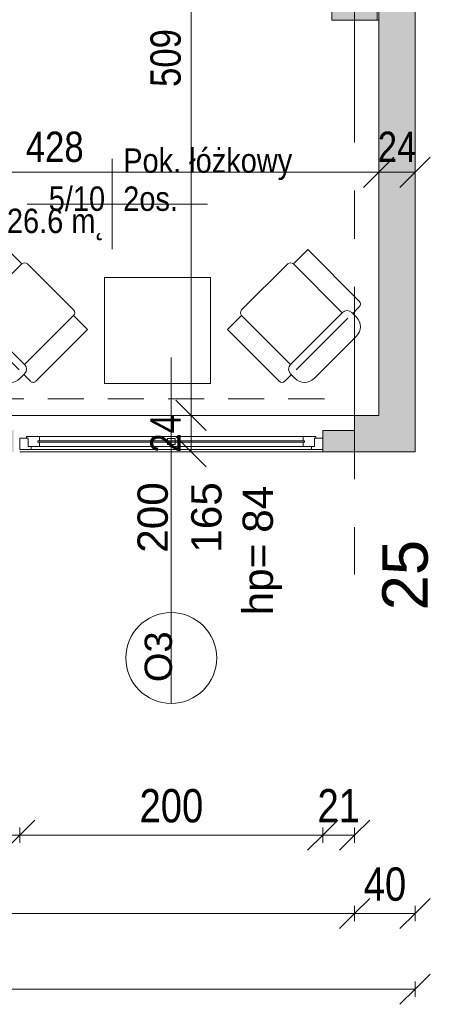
# Model space of a CAD drawing. Header units: centimetres. Extents: x -1631 to 1829, y -257 to 3158.
# Tile 70 of 128: x 966 to 1237, y -257 to 394. Entities that reach past the tile are written whole.
import ezdxf

# ---------------------------------------------------------------- set-up
doc = ezdxf.new("R2010")
doc.units = ezdxf.units.CM
doc.linetypes.add('Oś', pattern=[222.25, 127, -31.75, 31.75, -31.75])
doc.linetypes.add('Ponad', pattern=[39.688, 23.813, -15.875])
for name, color, linetype, lineweight in [('A-ANNO-DIMS', 211, 'Continuous', 13), ('A-ANNO-DIMS-100', 211, 'Continuous', 13), ('A-AREA-IDEN', 2, 'Continuous', 13), ('A-FLOR-OVHD', 1, 'Ponad', 9), ('A-GLAZ', 151, 'Continuous', 13), ('A-GLAZ-IDEN', 152, 'Continuous', 13), ('A-WALL', 113, 'Continuous', 13), ('A-WALL-PATT', 111, 'Continuous', 13), ('I-FURN', 30, 'Continuous', 9), ('S-COLS', 52, 'Continuous', 13), ('S-GRID', 1, 'Continuous', 13), ('S-GRID-IDEN', 1, 'Continuous', 13)]:
    doc.layers.add(name, color=color, linetype=linetype, lineweight=lineweight)
doc.styles.add('Arial Narrow_1', font='ARIALN.TTF', dxfattribs={"height": 22})
doc.styles.add('Arial Narrow_5', font='ARIALN.TTF', dxfattribs={"height": 20})
doc.styles.add('Arial_10', font='arial.ttf', dxfattribs={"height": 20})
doc.styles.add('Arial_11', font='arial.ttf', dxfattribs={"width": 0.85, "height": 23})
doc.styles.add('Arial_13', font='arial.ttf', dxfattribs={"height": 0.2})
doc.styles.add('Arial_7', font='arial.ttf', dxfattribs={"height": 30})
doc.styles.add('Arial_8', font='arial.ttf', dxfattribs={"height": 18})
doc.dimstyles.new('Diagonal_1_100__0_1_', dxfattribs={"dimscale": 30.48, "dimtxt": 22.515481, "dimasz": 0.656168, "dimexe": 0.164042, "dimexo": 0.0625, "dimgap": 0.065617, "dimtad": 1, "dimdec": 1, "dimrnd": 0.1, "dimdsep": 46, "dimtxsty": 'Arial Narrow_1', "dimblk1": 'OBLIQUE', "dimblk2": 'OBLIQUE', "dimsah": 1, "dimcen": 0.09, "dimazin": 0, "dimtfac": 1, "dimtdec": 4, "dimtix": 1, "dimtmove": 0, "dimatfit": 3, "dimfxl": 0.164042, "dimfxlon": 1, "dimtvp": 1, "dimtolj": 1, "dimtzin": 0, "dimarcsym": 2})
doc.dimstyles.new('Diagonal_1_100__0__wewnętrzne_1', dxfattribs={"dimscale": 30.48, "dimtxt": 20.468619, "dimasz": 0.656168, "dimexe": 0.164042, "dimexo": 0.0625, "dimgap": 0.032808, "dimtad": 1, "dimdec": 0, "dimdsep": 46, "dimtxsty": 'Arial Narrow_5', "dimblk1": 'OBLIQUE', "dimblk2": 'OBLIQUE', "dimsah": 1, "dimcen": 0.09, "dimazin": 0, "dimtfac": 1, "dimtdec": 4, "dimtix": 1, "dimtmove": 0, "dimatfit": 3, "dimfxl": 0.164042, "dimfxlon": 1, "dimtvp": 1, "dimtolj": 1, "dimtzin": 0, "dimarcsym": 2})
doc.dimstyles.new('Diagonal_1_100__0__wewnętrzne_2', dxfattribs={"dimscale": 30.48, "dimtxt": 20.468619, "dimasz": 0.656168, "dimexe": 0.164042, "dimexo": 0.0625, "dimgap": 0.032808, "dimtad": 1, "dimdec": 0, "dimdsep": 46, "dimtxsty": 'Arial Narrow_5', "dimblk1": 'OBLIQUE', "dimblk2": 'OBLIQUE', "dimsah": 1, "dimcen": 0.09, "dimazin": 0, "dimtfac": 1, "dimtdec": 4, "dimtix": 1, "dimtmove": 2, "dimatfit": 3, "dimfxl": 0.164042, "dimfxlon": 1, "dimtvp": 1, "dimtolj": 1, "dimtzin": 0, "dimarcsym": 2})

# ---------------------------------------------------------------- blocks, each defined once
blk = doc.blocks.new('M_Concrete-Square-Column - 300 x 300mm-1794509-5_piętro III __10_50 m_ - stan projektowany')
at = {"layer": 'S-COLS', "lineweight": 9}
blk.add_hatch(color=254, dxfattribs=at).paths.add_polyline_path([(15, -15), (15, 15), (-15, 15), (-15, -15)], flags=0)
for p, q in [((15, 15), (-15, 15)), ((-15, 15), (-15, -15)), ((15, -15), (15, 15)), ((-15, -15), (15, -15))]:
    blk.add_line(p, q, dxfattribs=at)
blk = doc.blocks.new('Blat - Blat-1285693-5_piętro III __10_50 m_ - stan projektowany')
at = {"layer": 'I-FURN'}
for p, q in [((0, 70), (0, 0)), ((70, 70), (0, 70)), ((70, 0), (70, 70)), ((0, 0), (70, 0))]:
    blk.add_line(p, q, dxfattribs=at)
blk = doc.blocks.new('fotel - kanapa-2455244-5_piętro III __10_50 m_ - stan projektowany')
at = {"layer": 'I-FURN'}
for p, q in [((-43.88, 33.89), (-4.28, 33.89)), ((-52.65, 21.53), (-58.79, 21.53)), ((-52.65, 20.72), (-52.65, 25.11)), ((-48.26, 21.53), (0, 21.53)), ((4.5, 25.11), (4.5, 20.72)), ((4.59, 21.53), (10.73, 21.53)), ((-61.42, -29.29), (-61.42, 18.9)), ((-48.26, 16.34), (-48.26, -29.29)), ((0, 16.34), (-48.26, 16.34)), ((0, 16.34), (0, -29.29)), ((13.36, 18.9), (13.36, -29.29)), ((-48.26, -29.29), (-61.42, -29.29)), ((-2.63, -31.93), (-45.63, -31.93)), ((13.36, -29.29), (0, -29.29))]:
    blk.add_line(p, q, dxfattribs=at)
for centre, radius, start, end in [((-43.88, 25.11), 8.77, 90, 180), ((-4.28, 25.11), 8.77, 0, 90), ((-58.79, 18.9), 2.63, 90, 180), ((-48.26, 20.72), 4.39, 180, 270), ((0.11, 20.72), 4.39, 270, 360), ((10.73, 18.9), 2.63, 360, 90), ((-45.63, -29.29), 2.63, 180, 270), ((-2.63, -29.29), 2.63, 270, 0)]:
    blk.add_arc(centre, radius, start, end, dxfattribs=at)
blk = doc.blocks.new('fotel - kanapa-2455383-5_piętro III __10_50 m_ - stan projektowany')
at = {"layer": 'I-FURN'}
for p, q in [((-61.42, 29.29), (-61.42, -18.9)), ((-48.26, 29.29), (-61.42, 29.29)), ((-48.26, -16.34), (-48.26, 29.29)), ((-2.63, 31.93), (-45.63, 31.93)), ((0, -16.34), (0, 29.29)), ((13.36, 29.29), (0, 29.29)), ((13.36, -18.9), (13.36, 29.29)), ((0, -16.34), (-48.26, -16.34)), ((-52.65, -21.53), (-58.79, -21.53)), ((-52.65, -20.72), (-52.65, -25.11)), ((-48.26, -21.53), (0, -21.53)), ((4.5, -25.11), (4.5, -20.72)), ((4.59, -21.53), (10.73, -21.53)), ((-43.88, -33.89), (-4.28, -33.89))]:
    blk.add_line(p, q, dxfattribs=at)
for centre, radius, start, end in [((-45.63, 29.29), 2.63, 90, 180), ((-2.63, 29.29), 2.63, 360, 90), ((-58.79, -18.9), 2.63, 180, 270), ((-48.26, -20.72), 4.39, 90, 180), ((0.11, -20.72), 4.39, 0, 90), ((10.73, -18.9), 2.63, 270, 0), ((-43.88, -25.11), 8.77, 180, 270), ((-4.28, -25.11), 8.77, 270, 360)]:
    blk.add_arc(centre, radius, start, end, dxfattribs=at)
blk = doc.blocks.new('Okno - automatyczna etykieta - 200x165 _projektowane_-2623157-5_piętro III __10_50 m_ - stan projektowany')
at = {"layer": 'A-GLAZ'}
for p, q in [((-92.5, 5.5), (-100, 5.5)), ((-100, 5.5), (-100, -2)), ((-100, 5.5), (100, 5.5)), ((-87, 3.5), (-94.5, 3.5)), ((-94.5, 3.5), (-94.5, -2)), ((-94.5, -2), (-94.5, 3.5)), ((-94.5, 3.5), (-92.5, 3.5)), ((-92.5, 3.5), (-92.5, 5.5)), ((92.5, 5.5), (-92.5, 5.5)), ((88, 0.75), (-88, 0.75)), ((-88, 0.75), (-88, -0.25)), ((-88, -0.25), (-88, 0.75)), ((-88, 0.75), (-87, 0.75)), ((-87, 0.75), (-87, 3.5)), ((87, 3.5), (-87, 3.5)), ((2.5, 2.25), (-2.5, 2.25)), ((-2.5, 2.25), (-2.5, -1.75)), ((2.5, -1.75), (2.5, 2.25)), ((94.5, 3.5), (87, 3.5)), ((87, 3.5), (87, 0.75)), ((87, 0.75), (88, 0.75)), ((88, -0.25), (88, 0.75)), ((88, 0.75), (88, -0.25)), ((100, 5.5), (92.5, 5.5)), ((92.5, 5.5), (92.5, 3.5)), ((92.5, 3.5), (94.5, 3.5)), ((94.5, -2), (94.5, 3.5)), ((94.5, 3.5), (94.5, -2)), ((100, -2), (100, 5.5)), ((-100, -2), (-94.5, -2)), ((-94.5, -2), (-95.5, -2)), ((-95.5, -2), (-95.5, -3)), ((-95.5, -3), (-87, -3)), ((-88, -0.25), (88, -0.25)), ((-87, -0.25), (-88, -0.25)), ((-87, -3), (-87, -0.25)), ((87, -3), (-87, -3)), ((-2.5, -1.75), (2.5, -1.75)), ((87, -0.25), (87, -3)), ((88, -0.25), (87, -0.25)), ((87, -3), (95.5, -3)), ((95.5, -2), (94.5, -2)), ((94.5, -2), (100, -2)), ((95.5, -3), (95.5, -2))]:
    blk.add_line(p, q, dxfattribs=at)
blk = doc.blocks.new('DIMBLOCK1-5_piętro III __10_50 m_ - stan projektowany')
at = {"layer": 'A-ANNO-DIMS-100', "transparency": 16777216}
for p, q in [((-1252.62, -246.77), (-1242.62, -236.77)), ((1227.38, -246.77), (1237.38, -236.77)), ((-1252.62, -246.77), (-1262.62, -256.77)), ((-1252.62, -241.77), (-1252.62, -251.77)), ((-1252.62, -246.77), (-1252.62, -241.77)), ((-1252.62, -246.77), (1227.38, -246.77)), ((1227.38, -246.77), (1217.38, -256.77)), ((1227.38, -241.77), (1227.38, -251.77)), ((1227.38, -246.77), (1227.38, -241.77))]:
    blk.add_line(p, q, dxfattribs=at)
at = {"layer": 'A-ANNO-DIMS-100', "color": 0, "transparency": 16777216, "insert": (-40.5, -216.33), "char_height": 22, "width": 66.9031, "attachment_point": 1, "line_spacing_factor": 0.974696, "style": 'Arial Narrow_1'}
blk.add_mtext('2480', dxfattribs=at)
blk = doc.blocks.new('_Oblique')
at = {"color": 0, "linetype": 'ByBlock', "lineweight": -2}
blk.add_line((-0.5, -0.5), (0.5, 0.5), dxfattribs=at)
blk = doc.blocks.new('DIMBLOCK2-5_piętro III __10_50 m_ - stan projektowany')
at = {"layer": 'A-ANNO-DIMS-100', "transparency": 16777216}
for p, q in [((1187.38, -196.77), (1197.38, -186.77)), ((1227.38, -196.77), (1237.38, -186.77)), ((1187.38, -191.77), (1187.38, -201.77)), ((1187.38, -196.77), (1187.38, -191.77)), ((1227.38, -191.77), (1227.38, -201.77)), ((1227.38, -196.77), (1227.38, -191.77)), ((1187.38, -196.77), (1177.38, -206.77)), ((1227.38, -196.77), (1187.38, -196.77)), ((1227.38, -196.77), (1217.38, -206.77))]:
    blk.add_line(p, q, dxfattribs=at)
at = {"layer": 'A-ANNO-DIMS-100', "color": 0, "transparency": 16777216, "insert": (1193.44, -166.33), "char_height": 22, "width": 33.4516, "attachment_point": 1, "line_spacing_factor": 0.974696, "style": 'Arial Narrow_1'}
blk.add_mtext('40', dxfattribs=at)
blk = doc.blocks.new('DIMBLOCK3-5_piętro III __10_50 m_ - stan projektowany')
at = {"layer": 'A-ANNO-DIMS-100', "transparency": 16777216}
for p, q in [((587.38, -196.77), (597.38, -186.77)), ((1187.38, -196.77), (1197.38, -186.77)), ((587.38, -191.77), (587.38, -201.77)), ((587.38, -196.77), (587.38, -191.77)), ((1187.38, -191.77), (1187.38, -201.77)), ((1187.38, -196.77), (1187.38, -191.77)), ((587.38, -196.77), (577.38, -206.77)), ((1187.38, -196.77), (587.38, -196.77)), ((1187.38, -196.77), (1177.38, -206.77))]:
    blk.add_line(p, q, dxfattribs=at)
at = {"layer": 'A-ANNO-DIMS-100', "color": 0, "transparency": 16777216, "insert": (866.47, -166.33), "char_height": 22, "width": 50.1774, "attachment_point": 1, "line_spacing_factor": 0.974696, "style": 'Arial Narrow_1'}
blk.add_mtext('600', dxfattribs=at)
blk = doc.blocks.new('DIMBLOCK57-5_piętro III __10_50 m_ - stan projektowany')
at = {"layer": 'A-ANNO-DIMS-100', "transparency": 16777216}
for p, q in [((1079.48, 132.33), (1069.48, 142.33)), ((1084.48, 132.33), (1074.48, 132.33)), ((1079.48, 108.33), (1079.48, 132.33)), ((1079.48, 132.33), (1089.48, 122.33)), ((1079.48, 132.33), (1084.48, 132.33)), ((1079.48, 108.33), (1069.48, 118.33)), ((1084.48, 108.33), (1074.48, 108.33)), ((1079.48, 108.33), (1089.48, 98.33)), ((1079.48, 108.33), (1084.48, 108.33))]:
    blk.add_line(p, q, dxfattribs=at)
at = {"layer": 'A-ANNO-DIMS-100', "color": 0, "transparency": 16777216, "insert": (1052.64, 107.65), "char_height": 20, "width": 30.4105, "attachment_point": 1, "rotation": 90, "line_spacing_factor": 0.974696, "style": 'Arial Narrow_5'}
blk.add_mtext('24', dxfattribs=at)
blk = doc.blocks.new('DIMBLOCK58-5_piętro III __10_50 m_ - stan projektowany')
at = {"layer": 'A-ANNO-DIMS-100', "transparency": 16777216}
for p, q in [((1079.48, 640.83), (1069.48, 650.83)), ((1074.48, 640.83), (1084.48, 640.83)), ((1079.48, 640.83), (1074.48, 640.83)), ((1079.48, 132.33), (1079.48, 640.83)), ((1079.48, 640.83), (1089.48, 630.83)), ((1079.48, 132.33), (1069.48, 142.33)), ((1084.48, 132.33), (1074.48, 132.33)), ((1079.48, 132.33), (1089.48, 122.33)), ((1079.48, 132.33), (1084.48, 132.33))]:
    blk.add_line(p, q, dxfattribs=at)
at = {"layer": 'A-ANNO-DIMS-100', "color": 0, "transparency": 16777216, "insert": (1052.64, 349.28), "char_height": 20, "width": 45.6158, "attachment_point": 1, "rotation": 90, "line_spacing_factor": 0.974696, "style": 'Arial Narrow_5'}
blk.add_mtext('509', dxfattribs=at)
blk = doc.blocks.new('METKA_POMIESZCZENIA2 - Rozbudowana - bez ramki-2396678-5_piętro III __10_50 m_ - stan projektowany')
at = {"layer": 'A-AREA-IDEN'}
for p, q in [((0, 0.425), (0, 0)), ((0.0976, 0), (-0.8, 0)), ((-0.8, 0), (0.9, 0)), ((0, 0), (0, -0.425))]:
    blk.add_line(p, q, dxfattribs=at)
blk = doc.blocks.new('DIMBLOCK161-5_piętro III __10_50 m_ - stan projektowany')
at = {"layer": 'A-ANNO-DIMS-100', "transparency": 16777216}
for p, q in [((1203.38, 292.9), (1213.38, 302.9)), ((1227.38, 292.9), (1237.38, 302.9)), ((1203.38, 292.9), (1193.38, 282.9)), ((1203.38, 287.9), (1203.38, 297.9)), ((1227.38, 292.9), (1203.38, 292.9)), ((1203.38, 292.9), (1203.38, 287.9)), ((1227.38, 292.9), (1217.38, 282.9)), ((1227.38, 287.9), (1227.38, 297.9)), ((1227.38, 292.9), (1227.38, 287.9))]:
    blk.add_line(p, q, dxfattribs=at)
at = {"layer": 'A-ANNO-DIMS-100', "color": 0, "transparency": 16777216, "insert": (1202.71, 319.75), "char_height": 20, "width": 30.4105, "attachment_point": 1, "line_spacing_factor": 0.974696, "style": 'Arial Narrow_5'}
blk.add_mtext('24', dxfattribs=at)
blk = doc.blocks.new('DIMBLOCK162-5_piętro III __10_50 m_ - stan projektowany')
at = {"layer": 'A-ANNO-DIMS-100', "transparency": 16777216}
for p, q in [((775.38, 292.9), (785.38, 302.9)), ((1203.38, 292.9), (1213.38, 302.9)), ((775.38, 292.9), (765.38, 282.9)), ((775.38, 287.9), (775.38, 297.9)), ((1203.38, 292.9), (775.38, 292.9)), ((775.38, 292.9), (775.38, 287.9)), ((1203.38, 292.9), (1193.38, 282.9)), ((1203.38, 287.9), (1203.38, 297.9)), ((1203.38, 292.9), (1203.38, 287.9))]:
    blk.add_line(p, q, dxfattribs=at)
at = {"layer": 'A-ANNO-DIMS-100', "color": 0, "transparency": 16777216, "insert": (970.37, 319.75), "char_height": 20, "width": 45.6158, "attachment_point": 1, "line_spacing_factor": 0.974696, "style": 'Arial Narrow_5'}
blk.add_mtext('428', dxfattribs=at)
blk = doc.blocks.new('DIMBLOCK252-5_piętro III __10_50 m_ - stan projektowany')
at = {"layer": 'A-ANNO-DIMS-100', "transparency": 16777216}
for p, q in [((1166.38, -145.01), (1176.38, -135.01)), ((1187.38, -145.01), (1197.38, -135.01)), ((1166.38, -140.01), (1166.38, -150.01)), ((1166.38, -145.01), (1166.38, -140.01)), ((1187.38, -140.01), (1187.38, -150.01)), ((1187.38, -145.01), (1187.38, -140.01)), ((1166.38, -145.01), (1156.38, -155.01)), ((1187.38, -145.01), (1166.38, -145.01)), ((1187.38, -145.01), (1177.38, -155.01))]:
    blk.add_line(p, q, dxfattribs=at)
at = {"layer": 'A-ANNO-DIMS-100', "color": 0, "transparency": 16777216, "insert": (1162.94, -114.57), "char_height": 22, "width": 33.4516, "attachment_point": 1, "line_spacing_factor": 0.974696, "style": 'Arial Narrow_1'}
blk.add_mtext('21', dxfattribs=at)
blk = doc.blocks.new('DIMBLOCK253-5_piętro III __10_50 m_ - stan projektowany')
at = {"layer": 'A-ANNO-DIMS-100', "transparency": 16777216}
for p, q in [((966.38, -145.01), (976.38, -135.01)), ((1166.38, -145.01), (1176.38, -135.01)), ((966.38, -140.01), (966.38, -150.01)), ((966.38, -145.01), (966.38, -140.01)), ((1166.38, -140.01), (1166.38, -150.01)), ((1166.38, -145.01), (1166.38, -140.01)), ((966.38, -145.01), (956.38, -155.01)), ((1166.38, -145.01), (966.38, -145.01)), ((1166.38, -145.01), (1156.38, -155.01))]:
    blk.add_line(p, q, dxfattribs=at)
at = {"layer": 'A-ANNO-DIMS-100', "color": 0, "transparency": 16777216, "insert": (1045.47, -114.57), "char_height": 22, "width": 50.1774, "attachment_point": 1, "line_spacing_factor": 0.974696, "style": 'Arial Narrow_1'}
blk.add_mtext('200', dxfattribs=at)
blk = doc.blocks.new('DIMBLOCK254-5_piętro III __10_50 m_ - stan projektowany')
at = {"layer": 'A-ANNO-DIMS-100', "transparency": 16777216}
for p, q in [((487.38, -145.01), (497.38, -135.01)), ((966.38, -145.01), (976.38, -135.01)), ((487.38, -140.01), (487.38, -150.01)), ((487.38, -145.01), (487.38, -140.01)), ((966.38, -140.01), (966.38, -150.01)), ((966.38, -145.01), (966.38, -140.01)), ((487.38, -145.01), (477.38, -155.01)), ((966.38, -145.01), (487.38, -145.01)), ((966.38, -145.01), (956.38, -155.01))]:
    blk.add_line(p, q, dxfattribs=at)
at = {"layer": 'A-ANNO-DIMS-100', "color": 0, "transparency": 16777216, "insert": (705.97, -114.57), "char_height": 22, "width": 50.1774, "attachment_point": 1, "line_spacing_factor": 0.974696, "style": 'Arial Narrow_1'}
blk.add_mtext('479', dxfattribs=at)
blk = doc.blocks.new('Okno_LD_typ 100 - metka _ wys_parapetu-2491833-5_piętro III __10_50 m_ - stan projektowany')
at = {"layer": 'A-GLAZ-IDEN'}
blk.add_line((0, 1.8925), (0, -0.3919), dxfattribs=at)
blk.add_circle((0, -0.0919), 0.3, dxfattribs=at)
at = {"layer": 'A-GLAZ-IDEN', "insert": (0.4711, 0.6634), "char_height": 0.2, "width": 0.48783, "attachment_point": 3, "rotation": 90, "line_spacing_factor": 0.936439, "style": 'Arial_13', "bg_fill": 3, "box_fill_scale": 1.25, "bg_fill_color": 256, "bg_fill_true_color": 13158600, "bg_fill_transparency": 0}
blk.add_mtext('\\pxqr,t6.35,12.7,19.05,25.4,31.75,38.1,44.45,50.8,57.15,63.5,69.85,76.2,82.55,88.9,95.25,101.6,107.95,114.3,120.65,127,133.35,139.7,146.05,152.4,158.75,165.1,171.45,177.8,184.15,190.5,196.85,203.2;{hp= }', dxfattribs=at)

msp = doc.modelspace()

# ---------------------------------------------------------------- hatches: boundary and pattern name
at = {"layer": 'A-WALL-PATT'}
h = msp.add_hatch(color=9, dxfattribs=at)
h.paths.add_polyline_path([(1203.38, 393.33), (1227.38, 393.33), (1227.38, 423.33), (1203.38, 423.33), (1203.38, 419.08)], flags=0)
h.paths.add_polyline_path([(1203.38, 633.33), (1227.38, 633.33), (1227.38, 663.33), (1203.38, 663.33)], flags=0)
h.paths.add_polyline_path([(1227.38, 873.33), (1227.38, 903.33), (1203.38, 903.33), (1203.38, 873.33)], flags=0)
h.paths.add_polyline_path([(1203.38, 1113.33), (1227.38, 1113.33), (1227.38, 1143.33), (1203.38, 1143.33)], flags=0)
h.paths.add_polyline_path([(1227.38, 1353.33), (1227.38, 1383.33), (1203.38, 1383.33), (1203.38, 1353.33)], flags=0)
h.paths.add_polyline_path([(1227.38, 1593.33), (1227.38, 1623.33), (1203.38, 1623.33), (1203.38, 1593.33)], flags=0)
h.paths.add_polyline_path([(1227.38, 1833.33), (1227.38, 1863.33), (1203.38, 1863.33), (1203.38, 1833.33)], flags=0)
h.paths.add_polyline_path([(1227.38, 2073.33), (1227.38, 2103.33), (1203.38, 2103.33), (1203.38, 2073.33)], flags=0)
h.paths.add_polyline_path([(1203.38, 2313.33), (1227.38, 2313.33), (1227.38, 2343.33), (1203.38, 2343.33)], flags=0)
h.paths.add_polyline_path([(1227.38, 2553.33), (1227.38, 2583.33), (1203.38, 2583.33), (1203.38, 2553.33)], flags=0)
h.paths.add_polyline_path([(1227.38, 2793.33), (1227.38, 2824.33), (1203.38, 2824.33), (1203.38, 2793.33)], flags=0)
for points in [[(1227.38, 132.33), (1227.38, 393.33), (1203.38, 393.33), (1203.38, 132.33)], [(1187.38, 108.33), (1227.38, 108.33), (1227.38, 132.33), (1187.38, 132.33), (1187.38, 122.33)]]:
    msp.add_hatch(color=9, dxfattribs=at).paths.add_polyline_path(points, flags=0)
h = msp.add_hatch(color=9, dxfattribs=at)
h.paths.add_polyline_path([(667.38, 108.33), (702.38, 108.33), (702.38, 122.33), (667.38, 122.33)], flags=0)
h.paths.add_polyline_path([(892.38, 108.33), (962.38, 108.33), (962.38, 122.33), (892.38, 122.33)], flags=0)
h.paths.add_polyline_path([(1166.38, 108.33), (1187.38, 108.33), (1187.38, 122.33), (1166.38, 122.33), (1166.38, 109.83)], flags=0)

# ---------------------------------------------------------------- linework, layer by layer
at = {"layer": 'A-FLOR-OVHD'}
msp.add_line((667.38, 143.33), (1172.38, 143.33), dxfattribs=at)
at = {"layer": 'A-WALL', "lineweight": 9}
for p, q in [((1203.38, 423.33), (1203.38, 132.33)), ((1227.38, 108.33), (1227.38, 423.33)), ((1202.38, 393.33), (1203.38, 393.33)), ((775.38, 132.33), (1203.38, 132.33)), ((1187.38, 132.33), (1187.38, 122.33)), ((1187.38, 122.33), (1166.38, 122.33)), ((1166.38, 122.33), (1166.38, 117.33)), ((1227.38, 108.33), (966.38, 108.33)), ((1166.38, 109.83), (1166.38, 108.33))]:
    msp.add_line(p, q, dxfattribs=at)
at = {"layer": 'S-GRID', "linetype": 'Oś'}
msp.add_line((1187.38, 2884.27), (1187.38, 27.13), dxfattribs=at)

# ---------------------------------------------------------------- block references
at = {"layer": 'A-AREA-IDEN', "xscale": 69.99999999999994, "yscale": 69.99999999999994, "zscale": 69.99999999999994}
msp.add_blockref('METKA_POMIESZCZENIA2 - Rozbudowana - bez ramki-2396678-5_piętro III __10_50 m_ - stan projektowany', (1027.4, 271.93), dxfattribs=at)
at = {"layer": 'A-GLAZ', "rotation": 180}
msp.add_blockref('Okno - automatyczna etykieta - 200x165 _projektowane_-2623157-5_piętro III __10_50 m_ - stan projektowany', (1066.38, 115.33), dxfattribs=at)
at = {"layer": 'I-FURN'}
for name, p, rotation in [('fotel - kanapa-2455244-5_piętro III __10_50 m_ - stan projektowany', (947.05, 211.68), 134.9999999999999), ('fotel - kanapa-2455383-5_piętro III __10_50 m_ - stan projektowany', (1167.71, 211.68), 45.00000000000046), ('Blat - Blat-1285693-5_piętro III __10_50 m_ - stan projektowany', (1022.38, 223.43), 269.9999999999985)]:
    msp.add_blockref(name, p, dxfattribs=dict(at, rotation=rotation))
at = {"layer": 'S-COLS', "lineweight": 9}
msp.add_blockref('M_Concrete-Square-Column - 300 x 300mm-1794509-5_piętro III __10_50 m_ - stan projektowany', (1187.38, 408.33), dxfattribs=at)

# ---------------------------------------------------------------- texts
at = {"layer": 'A-AREA-IDEN', "char_height": 16.1, "line_spacing_factor": 0.936439, "style": 'Arial_11'}
for s, insert, width, attachment_point in [('\\pt84.99995,169.9999,255.00008,340.00003,424.99998,509.99993,595.00011,680.00006,765.00001,849.99996,934.99991,1020.00009,1105.00004,1189.99999,1274.99994,1359.99989,1445.00007,1530.00002,1614.99997,1699.99992,1785.0001,1870.00005,1955,2039.99995,2124.9999,2210.00008,2295.00003,2379.99998,2464.99993,2550.00011,2635.00006,2720.00001;Pok. łóżkowy\\P2os.', (1034.7, 267.19), 109.837, 7), ('\\pxqr,t3.69565,7.3913,11.08696,14.78261,18.47826,22.17391,25.86957,29.56522,33.26087,36.95652,40.65217,44.34783,48.04348,51.73913,55.43478,59.13043,62.82609,66.52174,70.21739,73.91304,77.6087,81.30435,85,88.69565,92.3913,96.08696,99.78261,103.47826,107.17391,110.86957,114.56522,118.26087;{5/10}', (1022.74, 267.19), 37.009, 9), ('\\pt84.99995,169.9999,255.00008,340.00003,424.99998,509.99993,595.00011,680.00006,765.00001,849.99996,934.99991,1020.00009,1105.00004,1189.99999,1274.99994,1359.99989,1445.00007,1530.00002,1614.99997,1699.99992,1785.0001,1870.00005,1955,2039.99995,2124.9999,2210.00008,2295.00003,2379.99998,2464.99993,2550.00011,2635.00006,2720.00001;26.6 m˛', (1022.74, 268.86), 64.141, 3)]:
    msp.add_mtext(s, dxfattribs=dict(at, insert=insert, width=width, attachment_point=attachment_point))
at = {"layer": 'S-GRID-IDEN', "insert": (1220.88, 26.79), "char_height": 30, "width": 48.3, "attachment_point": 5, "rotation": 90, "line_spacing_factor": 0.936439, "style": 'Arial_7'}
msp.add_mtext('\\pxqc,t4.23333,8.46667,12.7,16.93333,21.16667,25.4,29.63333,33.86667,38.1,42.33333,46.56667,50.8,55.03333,59.26667,63.5,67.73333,71.96667,76.2,80.43333,84.66667,88.9,93.13333,97.36667,101.6,105.83333,110.06667,114.3,118.53333,122.76667,127,131.23333,135.46667;{25}', dxfattribs=at)

# ---------------------------------------------------------------- dimensions: what is measured, and where the dimension line sits
at = {"layer": 'A-ANNO-DIMS'}
dim = msp.add_linear_dim(base=(1079.48404441, 640.82555458), p1=(1084.48404441, 132.32555458), p2=(1074.48404441, 640.82555458), angle=90, dimstyle='Diagonal_1_100__0__wewnętrzne_2', override={"dimpost": '<>', "dimfxl": 508.598319}, dxfattribs=at)
dim.commit()
dim.dimension.update_dxf_attribs({"geometry": 'DIMBLOCK58-5_piętro III __10_50 m_ - stan projektowany', "text_midpoint": (1065.96920075, 372.08843011), "dimtype": 160, "text_rotation": 90})
for base, p1, p2, dimstyle, override, picture, middle in [((775.38, 292.9), (1203.38, 287.9), (775.38, 287.9), 'Diagonal_1_100__0__wewnętrzne_1', {"dimpost": '<>', "dimfxl": 428}, 'DIMBLOCK162-5_piętro III __10_50 m_ - stan projektowany', (989.38, 304.11)), ((1203.38, 292.9), (1227.38, 287.9), (1203.38, 287.9), 'Diagonal_1_100__0__wewnętrzne_1', {"dimpost": '<>', "dimfxl": 24}, 'DIMBLOCK161-5_piętro III __10_50 m_ - stan projektowany', (1215.38, 303.94)), ((587.38, -196.77), (1187.38, -191.77), (587.38, -191.77), 'Diagonal_1_100__0_1_', {"dimpost": '<>', "dimfxl": 600}, 'DIMBLOCK3-5_piętro III __10_50 m_ - stan projektowany', (887.38, -183.53)), ((1187.38, -196.77), (1227.38, -191.77), (1187.38, -191.77), 'Diagonal_1_100__0_1_', {"dimpost": '<>', "dimfxl": 40}, 'DIMBLOCK2-5_piętro III __10_50 m_ - stan projektowany', (1207.38, -183.53)), ((1227.38, -246.77), (-1252.62, -241.77), (1227.38, -241.77), 'Diagonal_1_100__0_1_', {"dimpost": '<>', "dimfxl": 2480}, 'DIMBLOCK1-5_piętro III __10_50 m_ - stan projektowany', (-12.62, -233.53))]:
    dim = msp.add_linear_dim(base=base, p1=p1, p2=p2, dimstyle=dimstyle, override=override, dxfattribs=at)
    dim.commit()
    dim.dimension.update_dxf_attribs({"geometry": picture, "text_midpoint": middle})
for base, p1, p2, angle, dimstyle, override, picture, middle in [((1079.48, 132.33), (1084.48, 108.33), (1084.48, 132.33), 90, 'Diagonal_1_100__0__wewnętrzne_1', {"dimpost": '<>', "dimfxl": 24}, 'DIMBLOCK57-5_piętro III __10_50 m_ - stan projektowany', (1068.44, 120.33)), ((487.38, -145.01), (966.38, -140.01), (487.38, -140.01), 0, 'Diagonal_1_100__0_1_', {"dimpost": '<>', "dimfxl": 479}, 'DIMBLOCK254-5_piętro III __10_50 m_ - stan projektowany', (726.88, -131.77)), ((966.38, -145.01), (1166.38, -140.01), (966.38, -140.01), 0, 'Diagonal_1_100__0_1_', {"dimpost": '<>', "dimfxl": 200}, 'DIMBLOCK253-5_piętro III __10_50 m_ - stan projektowany', (1066.38, -131.77)), ((1166.38, -145.01), (1187.38, -140.01), (1166.38, -140.01), 0, 'Diagonal_1_100__0_1_', {"dimpost": '<>', "dimfxl": 21}, 'DIMBLOCK252-5_piętro III __10_50 m_ - stan projektowany', (1176.88, -131.96))]:
    dim = msp.add_linear_dim(base=base, p1=p1, p2=p2, angle=angle, dimstyle=dimstyle, override=override, dxfattribs=at)
    dim.commit()
    dim.dimension.update_dxf_attribs({"geometry": picture, "text_midpoint": middle})

# ---------------------------------------------------------------- next in the draw order: block references
at = {"layer": 'A-GLAZ-IDEN', "xscale": 99.99999999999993, "yscale": 99.99999999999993, "zscale": 99.99999999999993}
msp.add_blockref('Okno_LD_typ 100 - metka _ wys_parapetu-2491833-5_piętro III __10_50 m_ - stan projektowany', (1066.38, -18.79), dxfattribs=at)

# ---------------------------------------------------------------- next in the draw order: texts
at = {"layer": 'A-GLAZ-IDEN', "rotation": 90, "line_spacing_factor": 0.936439}
for s, insert, char_height, width, attachment_point, style in [('\\pxqc,t6.35,12.7,19.05,25.4,31.75,38.1,44.45,50.8,57.15,63.5,69.85,76.2,82.55,88.9,95.25,101.6,107.95,114.3,120.65,127,133.35,139.7,146.05,152.4,158.75,165.1,171.45,177.8,184.15,190.5,196.85,203.2;{200}', (1054.26, 64.84), 20, 48.3, 5, 'Arial_10'), ('\\pxqc,t6.35,12.7,19.05,25.4,31.75,38.1,44.45,50.8,57.15,63.5,69.85,76.2,82.55,88.9,95.25,101.6,107.95,114.3,120.65,127,133.35,139.7,146.05,152.4,158.75,165.1,171.45,177.8,184.15,190.5,196.85,203.2;{165}', (1089.7, 64.84), 20, 48.3, 5, 'Arial_10'), ('\\pxt6.35,12.7,19.05,25.4,31.75,38.1,44.45,50.8,57.15,63.5,69.85,76.2,82.55,88.9,95.25,101.6,107.95,114.3,120.65,127,133.35,139.7,146.05,152.4,158.75,165.1,171.45,177.8,184.15,190.5,196.85,203.2;{84}', (1113.49, 54.73), 20, 32.4, 1, 'Arial_10'), ('\\pxqc,t7.05556,14.11111,21.16667,28.22222,35.27778,42.33333,49.38889,56.44444,63.5,70.55556,77.61111,84.66667,91.72222,98.77778,105.83333,112.88889,119.94444,127,134.05556,141.11111,148.16667,155.22222,162.27778,169.33333,176.38889,183.44444,190.5,197.55556,204.61111,211.66667,218.72222,225.77778;{O3}', (1057.99, -27.17), 18, 33.7, 5, 'Arial_8')]:
    msp.add_mtext(s, dxfattribs=dict(at, insert=insert, char_height=char_height, width=width, attachment_point=attachment_point, style=style))

doc.saveas('drawing.dxf')
